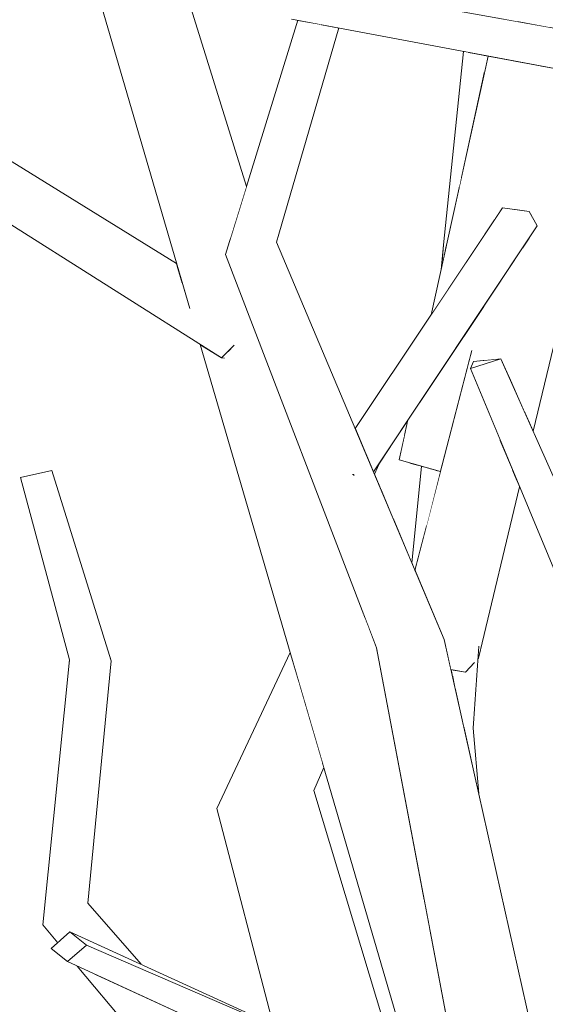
# Model space of a CAD drawing. Extents: x -289599 to -184549, y 66678 to 295474.
# Tile 86 of 256: x -281762 to -281694, y 72094 to 72221. Entities that reach past the tile are written whole.
import ezdxf

# ---------------------------------------------------------------- set-up
doc = ezdxf.new("R2010")
doc.units = 0
doc.header["$MEASUREMENT"] = 0
doc.linetypes.add('Wipeout_Contour', pattern=[1000, 0, -1000])
doc.layers.add('arch drzewa', color=8, linetype='Continuous')
doc.layers.add('arch drzewa_Nr_Pióra__4', color=8, linetype='Continuous', lineweight=9)

msp = doc.modelspace()

# ---------------------------------------------------------------- wipeouts: each hides what was drawn before it
at = {"color": 254, "linetype": 'Wipeout_Contour', "lineweight": 0, "ltscale": 2704852.946531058}
msp.add_wipeout([(-281694.14, 72247.98), (-281697.29, 72220.89), (-281693.23, 72220.16), (-281688.42, 72245.85), (-281691.06, 72246.83), (-281691.28, 72245.85), (-281691.42, 72245.81), (-281692.26, 72247.27)], dxfattribs=at).dxf.layer = 'arch drzewa'
at = {"color": 254, "linetype": 'Wipeout_Contour', "lineweight": 0, "ltscale": 1014328.336965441}
msp.add_wipeout([(-281701.08, 72216.46), (-281701.61, 72216.56), (-281701.59, 72214.14)], dxfattribs=at).dxf.layer = 'arch drzewa'
at = {"color": 254, "linetype": 'Wipeout_Contour', "lineweight": 0, "ltscale": 1014326.825045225}
msp.add_wipeout([(-281706.98, 72189.64), (-281706.47, 72191.98), (-281706.83, 72192.09)], dxfattribs=at).dxf.layer = 'arch drzewa'
at = {"color": 254, "linetype": 'Wipeout_Contour', "lineweight": 0, "ltscale": 1014308.780884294}
msp.add_wipeout([(-281707.81, 72162.99), (-281708.12, 72159.31), (-281707.22, 72162.82)], dxfattribs=at).dxf.layer = 'arch drzewa'
at = {"color": 254, "linetype": 'Wipeout_Contour', "lineweight": 0, "ltscale": 1014271.241917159}
msp.add_wipeout([(-281702.99, 72129.72), (-281704.21, 72129.84), (-281702.29, 72121.28)], dxfattribs=at).dxf.layer = 'arch drzewa'
at = {"color": 254, "linetype": 'Wipeout_Contour', "lineweight": 0, "ltscale": 2028403.039009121}
msp.add_wipeout([(-281682.57, 72104.27), (-281694.79, 72078.39), (-281692.79, 72078.59), (-281692.72, 72078.61), (-281692.56, 72077.89), (-281680.81, 72099.2)], dxfattribs=at).dxf.layer = 'arch drzewa'

# ---------------------------------------------------------------- next in the draw order: wipeouts: each hides what was drawn before it
at = {"color": 254, "linetype": 'Wipeout_Contour', "lineweight": 0, "ltscale": 1014326.19656486}
msp.add_wipeout([(-281694.14, 72247.98), (-281700, 72221.38), (-281697.29, 72220.89)], dxfattribs=at).dxf.layer = 'arch drzewa'
at = {"color": 254, "linetype": 'Wipeout_Contour', "lineweight": 0, "ltscale": 1352440.496903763}
msp.add_wipeout([(-281704.6, 72200.5), (-281701.59, 72214.14), (-281701.61, 72216.56), (-281703.18, 72216.85)], dxfattribs=at).dxf.layer = 'arch drzewa'
at = {"color": 254, "linetype": 'Wipeout_Contour', "lineweight": 0, "ltscale": 1014326.82030126}
msp.add_wipeout([(-281707.15, 72188.88), (-281706.98, 72189.64), (-281706.83, 72192.09)], dxfattribs=at).dxf.layer = 'arch drzewa'
at = {"color": 254, "linetype": 'Wipeout_Contour', "lineweight": 0, "ltscale": 1352413.309826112}
msp.add_wipeout([(-281708.6, 72163.22), (-281709.06, 72155.69), (-281708.12, 72159.31), (-281707.81, 72162.99)], dxfattribs=at).dxf.layer = 'arch drzewa'
at = {"color": 254, "linetype": 'Wipeout_Contour', "lineweight": 0, "ltscale": 1014276.017491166}
msp.add_wipeout([(-281702.76, 72138.57), (-281702.99, 72129.72), (-281702.3, 72140.2)], dxfattribs=at).dxf.layer = 'arch drzewa'
at = {"color": 254, "linetype": 'Wipeout_Contour', "lineweight": 0, "ltscale": 2366490.832006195}
msp.add_wipeout([(-281682.65, 72104.49), (-281700.41, 72072.09), (-281698.47, 72070.59), (-281695.27, 72077.38), (-281696.87, 72077.34), (-281694.79, 72078.39), (-281682.57, 72104.27)], dxfattribs=at).dxf.layer = 'arch drzewa'

# ---------------------------------------------------------------- next in the draw order: wipeouts: each hides what was drawn before it
at = {"color": 254, "linetype": 'Wipeout_Contour', "lineweight": 0, "ltscale": 1352441.495330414}
msp.add_wipeout([(-281703.67, 72216.94), (-281704.85, 72199.34), (-281704.6, 72200.5), (-281703.18, 72216.85)], dxfattribs=at).dxf.layer = 'arch drzewa'
at = {"color": 254, "linetype": 'Wipeout_Contour', "lineweight": 0, "ltscale": 1690518.668589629}
msp.add_wipeout([(-281709.66, 72163.52), (-281710.9, 72151), (-281710.51, 72150.08), (-281709.06, 72155.69), (-281708.6, 72163.22)], dxfattribs=at).dxf.layer = 'arch drzewa'
at = {"color": 254, "linetype": 'Wipeout_Contour', "lineweight": 0, "ltscale": 2366651.083680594}
msp.add_wipeout([(-281705.12, 72137.14), (-281705.29, 72134.66), (-281704.21, 72129.84), (-281702.99, 72129.72), (-281702.76, 72138.57), (-281702.89, 72138.15), (-281703.99, 72136.94)], dxfattribs=at).dxf.layer = 'arch drzewa'
at = {"color": 254, "linetype": 'Wipeout_Contour', "lineweight": 0, "ltscale": 4733000.339741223}
msp.add_wipeout([(-281699.85, 72076.85), (-281701.68, 72073.08), (-281700.41, 72072.09), (-281682.65, 72104.49), (-281683.27, 72106.28), (-281683.45, 72106.31), (-281683.49, 72106.91), (-281684.23, 72109.04), (-281697.59, 72081.5), (-281697.69, 72079.11), (-281697.71, 72079.08), (-281697.7, 72079.04), (-281697.78, 72078.92), (-281698.55, 72077.11)], dxfattribs=at).dxf.layer = 'arch drzewa'

# ---------------------------------------------------------------- next in the draw order: wipeouts: each hides what was drawn before it
at = {"color": 254, "linetype": 'Wipeout_Contour', "lineweight": 0, "ltscale": 1690551.790084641}
msp.add_wipeout([(-281706.83, 72192.09), (-281706.47, 72191.98), (-281704.85, 72199.34), (-281703.67, 72216.94), (-281704.26, 72217.05)], dxfattribs=at).dxf.layer = 'arch drzewa'
at = {"color": 254, "linetype": 'Wipeout_Contour', "lineweight": 0, "ltscale": 1352378.549834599}
msp.add_wipeout([(-281705.59, 72137.22), (-281705.59, 72135.99), (-281705.29, 72134.66), (-281705.12, 72137.14)], dxfattribs=at).dxf.layer = 'arch drzewa'
at = {"color": 254, "linetype": 'Wipeout_Contour', "lineweight": 0, "ltscale": 1352285.202245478}
msp.add_wipeout([(-281684.28, 72109.17), (-281697.69, 72086.29), (-281697.59, 72081.5), (-281684.23, 72109.04)], dxfattribs=at).dxf.layer = 'arch drzewa'

# ---------------------------------------------------------------- next in the draw order: wipeouts: each hides what was drawn before it
at = {"color": 254, "linetype": 'Wipeout_Contour', "lineweight": 0, "ltscale": 1014285.903229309}
msp.add_wipeout([(-281705.59, 72137.22), (-281705.88, 72137.27), (-281705.59, 72135.99)], dxfattribs=at).dxf.layer = 'arch drzewa'

# ---------------------------------------------------------------- next in the draw order: wipeouts: each hides what was drawn before it
at = {"color": 254, "linetype": 'Wipeout_Contour', "lineweight": 0, "ltscale": 1352347.541939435}
msp.add_wipeout([(-281711.38, 72140.77), (-281695.97, 72089.22), (-281695.34, 72090.29), (-281706.75, 72141.17)], dxfattribs=at).dxf.layer = 'arch drzewa'

# ---------------------------------------------------------------- next in the draw order: wipeouts: each hides what was drawn before it
at = {"color": 254, "linetype": 'Wipeout_Contour', "lineweight": 0, "ltscale": 2028474.313584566}
msp.add_wipeout([(-281711.38, 72140.77), (-281697.71, 72079.08), (-281697.69, 72079.11), (-281697.59, 72081.5), (-281697.69, 72086.29), (-281695.97, 72089.22)], dxfattribs=at).dxf.layer = 'arch drzewa'

# ---------------------------------------------------------------- next in the draw order: wipeouts: each hides what was drawn before it
at = {"color": 254, "linetype": 'Wipeout_Contour', "lineweight": 0, "ltscale": 1352354.718050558}
msp.add_wipeout([(-281711.38, 72140.77), (-281715.49, 72140.08), (-281697.78, 72078.92), (-281697.7, 72079.04)], dxfattribs=at).dxf.layer = 'arch drzewa'

# ---------------------------------------------------------------- next in the draw order: wipeouts: each hides what was drawn before it
at = {"color": 254, "linetype": 'Wipeout_Contour', "lineweight": 0, "ltscale": 2028700.696413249}
msp.add_wipeout([(-281728.37, 72192.45), (-281732.44, 72191.56), (-281718.01, 72163.26), (-281717.35, 72164.05), (-281717.9, 72163.05), (-281706.75, 72141.17)], dxfattribs=at).dxf.layer = 'arch drzewa'
at = {"color": 254, "linetype": 'Wipeout_Contour', "lineweight": 0, "ltscale": 2366556.94793057}
msp.add_wipeout([(-281715.49, 72140.08), (-281703.38, 72076.37), (-281698.55, 72077.11), (-281697.78, 72078.92), (-281698.18, 72080.3), (-281698.19, 72080.28), (-281698.19, 72080.33)], dxfattribs=at).dxf.layer = 'arch drzewa'

# ---------------------------------------------------------------- next in the draw order: linework, layer by layer
at = {"layer": 'arch drzewa_Nr_Pióra__4', "linetype": 'Continuous'}
msp.add_line((-281702.29, 72121.28), (-281702.99, 72129.72), dxfattribs=at)

# ---------------------------------------------------------------- next in the draw order: wipeouts: each hides what was drawn before it
at = {"color": 254, "linetype": 'Wipeout_Contour', "lineweight": 0, "ltscale": 1014390.904519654}
msp.add_wipeout([(-281728.37, 72192.45), (-281720.35, 72220.08), (-281722.7, 72220.52)], dxfattribs=at).dxf.layer = 'arch drzewa'
at = {"color": 254, "linetype": 'Wipeout_Contour', "lineweight": 0, "ltscale": 2704900.167630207}
msp.add_wipeout([(-281718.01, 72163.26), (-281732.44, 72191.56), (-281711.38, 72140.77), (-281706.75, 72141.17), (-281717.9, 72163.05), (-281718.42, 72162.41), (-281718.43, 72162.43), (-281718.45, 72162.43)], dxfattribs=at).dxf.layer = 'arch drzewa'
at = {"color": 254, "linetype": 'Wipeout_Contour', "lineweight": 0, "ltscale": 1014278.073410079}
msp.add_wipeout([(-281702.33, 72138.76), (-281697.01, 72160.84), (-281697.39, 72161.76)], dxfattribs=at).dxf.layer = 'arch drzewa'
at = {"color": 254, "linetype": 'Wipeout_Contour', "lineweight": 0, "ltscale": 1352406.771911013}
msp.add_wipeout([(-281723.57, 72121.65), (-281731.16, 72121.93), (-281717.32, 72085.22), (-281711.15, 72080.43)], dxfattribs=at).dxf.layer = 'arch drzewa'

# ---------------------------------------------------------------- next in the draw order: wipeouts: each hides what was drawn before it
at = {"color": 254, "linetype": 'Wipeout_Contour', "lineweight": 0, "ltscale": 1014371.584906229}
msp.add_wipeout([(-281711.38, 72140.77), (-281732.44, 72191.56), (-281734.96, 72190.84)], dxfattribs=at).dxf.layer = 'arch drzewa'
at = {"color": 254, "linetype": 'Wipeout_Contour', "lineweight": 0, "ltscale": 1352407.179757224}
msp.add_wipeout([(-281717.32, 72085.22), (-281731.16, 72121.93), (-281720.75, 72087.83), (-281720.6, 72087.77)], dxfattribs=at).dxf.layer = 'arch drzewa'

# ---------------------------------------------------------------- next in the draw order: wipeouts: each hides what was drawn before it
at = {"color": 254, "linetype": 'Wipeout_Contour', "lineweight": 0, "ltscale": 1352528.566146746}
msp.add_wipeout([(-281732.44, 72191.56), (-281728.37, 72192.45), (-281722.7, 72220.52), (-281723.98, 72220.76)], dxfattribs=at).dxf.layer = 'arch drzewa'
at = {"color": 254, "linetype": 'Wipeout_Contour', "lineweight": 0, "ltscale": 1014343.459098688}
msp.add_wipeout([(-281734.96, 72190.84), (-281715.49, 72140.08), (-281711.38, 72140.77)], dxfattribs=at).dxf.layer = 'arch drzewa'
at = {"color": 254, "linetype": 'Wipeout_Contour', "lineweight": 0, "ltscale": 1690539.171146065}
msp.add_wipeout([(-281731.16, 72121.93), (-281736.11, 72119.36), (-281725.34, 72089.87), (-281723, 72088.8), (-281720.75, 72087.83)], dxfattribs=at).dxf.layer = 'arch drzewa'

# ---------------------------------------------------------------- next in the draw order: wipeouts: each hides what was drawn before it
at = {"color": 254, "linetype": 'Wipeout_Contour', "lineweight": 0, "ltscale": 1014400.745548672}
msp.add_wipeout([(-281732.44, 72191.56), (-281723.98, 72220.76), (-281724.89, 72220.93)], dxfattribs=at).dxf.layer = 'arch drzewa'
at = {"color": 254, "linetype": 'Wipeout_Contour', "lineweight": 0, "ltscale": 1352429.657523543}
msp.add_wipeout([(-281699.22, 72196.88), (-281718.22, 72168.38), (-281716.77, 72164.93), (-281695.79, 72196.41)], dxfattribs=at).dxf.layer = 'arch drzewa'
at = {"color": 254, "linetype": 'Wipeout_Contour', "lineweight": 0, "ltscale": 1352452.574144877}
msp.add_wipeout([(-281718.01, 72163.26), (-281718.45, 72162.43), (-281718.43, 72162.43), (-281717.35, 72164.05)], dxfattribs=at).dxf.layer = 'arch drzewa'
at = {"color": 254, "linetype": 'Wipeout_Contour', "lineweight": 0, "ltscale": 1014319.157397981}
msp.add_wipeout([(-281715.49, 72140.08), (-281717.38, 72145), (-281715.32, 72139.21)], dxfattribs=at).dxf.layer = 'arch drzewa'
at = {"color": 254, "linetype": 'Wipeout_Contour', "lineweight": 0, "ltscale": 1014326.401391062}
msp.add_wipeout([(-281723.57, 72121.65), (-281722.27, 72124.63), (-281722.48, 72125.36)], dxfattribs=at).dxf.layer = 'arch drzewa'
at = {"color": 254, "linetype": 'Wipeout_Contour', "lineweight": 0, "ltscale": 1014330.674691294}
msp.add_wipeout([(-281725.34, 72089.87), (-281736.11, 72119.36), (-281728.8, 72091.45)], dxfattribs=at).dxf.layer = 'arch drzewa'

# ---------------------------------------------------------------- next in the draw order: wipeouts: each hides what was drawn before it
at = {"color": 254, "linetype": 'Wipeout_Contour', "lineweight": 0, "ltscale": 1352538.373989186}
msp.add_wipeout([(-281734.96, 72190.84), (-281732.44, 72191.56), (-281724.89, 72220.93), (-281725.62, 72221.07)], dxfattribs=at).dxf.layer = 'arch drzewa'
at = {"color": 254, "linetype": 'Wipeout_Contour', "lineweight": 0, "ltscale": 1352452.433726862}
msp.add_wipeout([(-281718.43, 72162.43), (-281718.42, 72162.41), (-281717.9, 72163.05), (-281717.35, 72164.05)], dxfattribs=at).dxf.layer = 'arch drzewa'
at = {"color": 254, "linetype": 'Wipeout_Contour', "lineweight": 0, "ltscale": 1352448.351620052}
msp.add_wipeout([(-281731.16, 72121.93), (-281723.57, 72121.65), (-281722.48, 72125.36), (-281725.44, 72135.48)], dxfattribs=at).dxf.layer = 'arch drzewa'

# ---------------------------------------------------------------- next in the draw order: wipeouts: each hides what was drawn before it
at = {"color": 254, "linetype": 'Wipeout_Contour', "lineweight": 0, "ltscale": 1352578.484218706}
msp.add_wipeout([(-281746.76, 72227.9), (-281734.34, 72192.85), (-281732.24, 72199.64), (-281740.4, 72225.81)], dxfattribs=at).dxf.layer = 'arch drzewa'
at = {"color": 254, "linetype": 'Wipeout_Contour', "lineweight": 0, "ltscale": 1690533.039008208}
msp.add_wipeout([(-281716.77, 72164.93), (-281716.72, 72164.81), (-281715.88, 72162.81), (-281694.73, 72194.55), (-281695.79, 72196.41)], dxfattribs=at).dxf.layer = 'arch drzewa'
at = {"color": 254, "linetype": 'Wipeout_Contour', "lineweight": 0, "ltscale": 1014345.089673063}
msp.add_wipeout([(-281731.16, 72121.93), (-281725.44, 72135.48), (-281725.54, 72135.8)], dxfattribs=at).dxf.layer = 'arch drzewa'

# ---------------------------------------------------------------- next in the draw order: wipeouts: each hides what was drawn before it
at = {"color": 254, "linetype": 'Wipeout_Contour', "lineweight": 0, "ltscale": 1352372.053453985}
msp.add_wipeout([(-281695.79, 72169.21), (-281695.27, 72168.05), (-281684.36, 72213.31), (-281686.23, 72213.67)], dxfattribs=at).dxf.layer = 'arch drzewa'
at = {"color": 254, "linetype": 'Wipeout_Contour', "lineweight": 0, "ltscale": 1352423.13308478}
msp.add_wipeout([(-281713.3, 72156.71), (-281710.9, 72151), (-281709.66, 72163.52), (-281711.18, 72163.96)], dxfattribs=at).dxf.layer = 'arch drzewa'
at = {"color": 254, "linetype": 'Wipeout_Contour', "lineweight": 0, "ltscale": 2704741.50592187}
msp.add_wipeout([(-281703.99, 72136.94), (-281702.89, 72138.15), (-281702.76, 72138.57), (-281702.3, 72140.2), (-281702.4, 72138.68), (-281702.33, 72138.76), (-281697.39, 72161.76), (-281697.98, 72163.17)], dxfattribs=at).dxf.layer = 'arch drzewa'
at = {"color": 254, "linetype": 'Wipeout_Contour', "lineweight": 0, "ltscale": 1352467.488084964}
msp.add_wipeout([(-281736.11, 72119.36), (-281731.16, 72121.93), (-281725.54, 72135.8), (-281726.61, 72139.48)], dxfattribs=at).dxf.layer = 'arch drzewa'

# ---------------------------------------------------------------- next in the draw order: wipeouts: each hides what was drawn before it
at = {"color": 254, "linetype": 'Wipeout_Contour', "lineweight": 0, "ltscale": 1352375.835888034}
msp.add_wipeout([(-281696.32, 72170.4), (-281695.79, 72169.21), (-281686.23, 72213.67), (-281686.39, 72213.69)], dxfattribs=at).dxf.layer = 'arch drzewa'
at = {"color": 254, "linetype": 'Wipeout_Contour', "lineweight": 0, "ltscale": 1690540.705412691}
msp.add_wipeout([(-281714.9, 72160.5), (-281713.3, 72156.71), (-281711.18, 72163.96), (-281712.55, 72164.35), (-281711.76, 72167.93)], dxfattribs=at).dxf.layer = 'arch drzewa'
at = {"color": 254, "linetype": 'Wipeout_Contour', "lineweight": 0, "ltscale": 1014283.878174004}
msp.add_wipeout([(-281699.56, 72166.97), (-281703.99, 72136.94), (-281697.98, 72163.17)], dxfattribs=at).dxf.layer = 'arch drzewa'

# ---------------------------------------------------------------- next in the draw order: wipeouts: each hides what was drawn before it
at = {"color": 254, "linetype": 'Wipeout_Contour', "lineweight": 0, "ltscale": 3380973.601950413}
msp.add_wipeout([(-281695.7, 72193.09), (-281698.37, 72175.01), (-281696.32, 72170.4), (-281686.39, 72213.69), (-281689.84, 72214.34), (-281690.73, 72209.67), (-281694.87, 72197.54), (-281695.23, 72196.26), (-281695.33, 72195.6), (-281694.73, 72194.55)], dxfattribs=at).dxf.layer = 'arch drzewa'
at = {"color": 254, "linetype": 'Wipeout_Contour', "lineweight": 0, "ltscale": 1690545.800563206}
msp.add_wipeout([(-281715.22, 72161.25), (-281714.9, 72160.5), (-281711.76, 72167.93), (-281711.42, 72169.5), (-281712.57, 72167.77)], dxfattribs=at).dxf.layer = 'arch drzewa'

# ---------------------------------------------------------------- next in the draw order: wipeouts: each hides what was drawn before it
at = {"color": 254, "linetype": 'Wipeout_Contour', "lineweight": 0, "ltscale": 1352395.775478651}
msp.add_wipeout([(-281692.55, 72214.85), (-281694.87, 72197.54), (-281690.73, 72209.67), (-281689.84, 72214.34)], dxfattribs=at).dxf.layer = 'arch drzewa'
at = {"color": 254, "linetype": 'Wipeout_Contour', "lineweight": 0, "ltscale": 1014296.627881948}
msp.add_wipeout([(-281695.23, 72196.26), (-281695.39, 72195.71), (-281695.33, 72195.6)], dxfattribs=at).dxf.layer = 'arch drzewa'
at = {"color": 254, "linetype": 'Wipeout_Contour', "lineweight": 0, "ltscale": 1352440.059599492}
msp.add_wipeout([(-281714.95, 72164.2), (-281715.75, 72162.51), (-281715.22, 72161.25), (-281712.57, 72167.77)], dxfattribs=at).dxf.layer = 'arch drzewa'

# ---------------------------------------------------------------- next in the draw order: wipeouts: each hides what was drawn before it
at = {"color": 254, "linetype": 'Wipeout_Contour', "lineweight": 0, "ltscale": 2366890.244227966}
msp.add_wipeout([(-281746.76, 72227.9), (-281746.8, 72227.91), (-281709.19, 72106.94), (-281715.32, 72139.21), (-281717.38, 72145), (-281734.96, 72190.84), (-281734.34, 72192.85)], dxfattribs=at).dxf.layer = 'arch drzewa'
at = {"color": 254, "linetype": 'Wipeout_Contour', "lineweight": 0, "ltscale": 2366700.532132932}
msp.add_wipeout([(-281694.17, 72215.16), (-281697.64, 72196.66), (-281695.79, 72196.41), (-281695.39, 72195.71), (-281695.23, 72196.26), (-281694.87, 72197.54), (-281692.55, 72214.85)], dxfattribs=at).dxf.layer = 'arch drzewa'

# ---------------------------------------------------------------- next in the draw order: wipeouts: each hides what was drawn before it
at = {"color": 254, "linetype": 'Wipeout_Contour', "lineweight": 0, "ltscale": 3043192.350692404}
msp.add_wipeout([(-281752.66, 72228.61), (-281736.01, 72181.36), (-281733.94, 72179.03), (-281734.76, 72177.92), (-281734.79, 72177.88), (-281708.47, 72103.19), (-281709.19, 72106.94), (-281746.8, 72227.91), (-281748.98, 72228.63)], dxfattribs=at).dxf.layer = 'arch drzewa'
at = {"color": 254, "linetype": 'Wipeout_Contour', "lineweight": 0, "ltscale": 2028622.063425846}
msp.add_wipeout([(-281700.27, 72195.31), (-281699.22, 72196.88), (-281697.64, 72196.66), (-281694.17, 72215.16), (-281697.88, 72215.85), (-281697.88, 72215.84)], dxfattribs=at).dxf.layer = 'arch drzewa'

# ---------------------------------------------------------------- next in the draw order: linework, layer by layer
at = {"layer": 'arch drzewa_Nr_Pióra__4', "linetype": 'Continuous'}
msp.add_line((-281694.73, 72194.55), (-281695.79, 72196.41), dxfattribs=at)

# ---------------------------------------------------------------- next in the draw order: wipeouts: each hides what was drawn before it
at = {"color": 254, "linetype": 'Wipeout_Contour', "lineweight": 0, "ltscale": 1014436.942205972}
msp.add_wipeout([(-281752.66, 72228.61), (-281739.69, 72184.21), (-281736.01, 72181.36)], dxfattribs=at).dxf.layer = 'arch drzewa'
at = {"color": 254, "linetype": 'Wipeout_Contour', "lineweight": 0, "ltscale": 2366802.857011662}
msp.add_wipeout([(-281738.23, 72179.22), (-281712.67, 72091.79), (-281706.37, 72092.14), (-281708.47, 72103.19), (-281734.79, 72177.88), (-281735.13, 72177.46), (-281735.5, 72177.49)], dxfattribs=at).dxf.layer = 'arch drzewa'
at = {"color": 254, "linetype": 'Wipeout_Contour', "lineweight": 0, "ltscale": 1690668.91116904}
msp.add_wipeout([(-281758.55, 72104.32), (-281756.38, 72102.26), (-281755.05, 72103.42), (-281745.88, 72099.24), (-281752.76, 72107.14)], dxfattribs=at).dxf.layer = 'arch drzewa'

# ---------------------------------------------------------------- next in the draw order: linework, layer by layer
at = {"layer": 'arch drzewa_Nr_Pióra__4', "linetype": 'Continuous'}
for p, q in [((-281715.75, 72162.51), (-281714.95, 72164.2)), ((-281718.43, 72162.43), (-281718.56, 72162.45)), ((-281718.37, 72162.32), (-281718.43, 72162.43)), ((-281736.11, 72119.36), (-281726.61, 72139.48)), ((-281723.57, 72121.65), (-281722.27, 72124.63))]:
    msp.add_line(p, q, dxfattribs=at)

# ---------------------------------------------------------------- next in the draw order: wipeouts: each hides what was drawn before it
at = {"color": 254, "linetype": 'Wipeout_Contour', "lineweight": 0, "ltscale": 1352667.648951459}
msp.add_wipeout([(-281784.85, 72216.58), (-281786.9, 72216.02), (-281741.15, 72189.22), (-281741.29, 72189.69)], dxfattribs=at).dxf.layer = 'arch drzewa'
at = {"color": 254, "linetype": 'Wipeout_Contour', "lineweight": 0, "ltscale": 3719093.636404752}
msp.add_wipeout([(-281703.32, 72177.89), (-281710.51, 72150.08), (-281706.75, 72141.17), (-281705.88, 72137.27), (-281703.99, 72136.94), (-281699.56, 72166.97), (-281702.07, 72172.99), (-281702.1, 72172.88), (-281702.15, 72173.19), (-281703.36, 72176.11), (-281703, 72176.95)], dxfattribs=at).dxf.layer = 'arch drzewa'
at = {"color": 254, "linetype": 'Wipeout_Contour', "lineweight": 0, "ltscale": 1014415.743613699}
msp.add_wipeout([(-281752.76, 72107.14), (-281749.72, 72138.4), (-281755.11, 72138.54)], dxfattribs=at).dxf.layer = 'arch drzewa'
at = {"color": 254, "linetype": 'Wipeout_Contour', "lineweight": 0, "ltscale": 1014411.775582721}
msp.add_wipeout([(-281756.38, 72102.26), (-281758.55, 72104.32), (-281756.63, 72102.03)], dxfattribs=at).dxf.layer = 'arch drzewa'
at = {"color": 254, "linetype": 'Wipeout_Contour', "lineweight": 0, "ltscale": 1014330.440426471}
msp.add_wipeout([(-281740.06, 72092.56), (-281751.88, 72097.99), (-281710.68, 72058.85)], dxfattribs=at).dxf.layer = 'arch drzewa'

# ---------------------------------------------------------------- next in the draw order: linework, layer by layer
at = {"layer": 'arch drzewa_Nr_Pióra__4', "linetype": 'Continuous'}
for p, q in [((-281703.38, 72076.37), (-281715.49, 72140.08)), ((-281702.99, 72129.72), (-281702.29, 72140.3)), ((-281702.33, 72138.76), (-281702.4, 72138.68)), ((-281702.85, 72138.19), (-281703.99, 72136.94)), ((-281703.99, 72136.94), (-281705.88, 72137.27))]:
    msp.add_line(p, q, dxfattribs=at)

# ---------------------------------------------------------------- next in the draw order: wipeouts: each hides what was drawn before it
at = {"color": 254, "linetype": 'Wipeout_Contour', "lineweight": 0, "ltscale": 1014476.436141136}
msp.add_wipeout([(-281786.9, 72216.02), (-281740.89, 72188.32), (-281741.15, 72189.22)], dxfattribs=at).dxf.layer = 'arch drzewa'
at = {"color": 254, "linetype": 'Wipeout_Contour', "lineweight": 0, "ltscale": 1690493.293296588}
msp.add_wipeout([(-281700.81, 72177.25), (-281699.42, 72177.38), (-281698.37, 72175.01), (-281695.7, 72193.09), (-281696.52, 72191.85)], dxfattribs=at).dxf.layer = 'arch drzewa'
at = {"color": 254, "linetype": 'Wipeout_Contour', "lineweight": 0, "ltscale": 1014300.667611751}
msp.add_wipeout([(-281702.1, 72172.88), (-281702.07, 72172.99), (-281702.07, 72173.01)], dxfattribs=at).dxf.layer = 'arch drzewa'
at = {"color": 254, "linetype": 'Wipeout_Contour', "lineweight": 0, "ltscale": 1014416.240769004}
msp.add_wipeout([(-281755.11, 72138.54), (-281758.55, 72104.32), (-281752.76, 72107.14)], dxfattribs=at).dxf.layer = 'arch drzewa'
at = {"color": 254, "linetype": 'Wipeout_Contour', "lineweight": 0, "ltscale": 1014368.280462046}
msp.add_wipeout([(-281755.05, 72103.42), (-281752.93, 72101.72), (-281723, 72088.8)], dxfattribs=at).dxf.layer = 'arch drzewa'

# ---------------------------------------------------------------- next in the draw order: wipeouts: each hides what was drawn before it
at = {"color": 254, "linetype": 'Wipeout_Contour', "lineweight": 0, "ltscale": 1352670.250982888}
msp.add_wipeout([(-281786.9, 72216.02), (-281790.41, 72212.28), (-281740.55, 72187.16), (-281740.89, 72188.32)], dxfattribs=at).dxf.layer = 'arch drzewa'
at = {"color": 254, "linetype": 'Wipeout_Contour', "lineweight": 0, "ltscale": 1352399.765144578}
msp.add_wipeout([(-281701.29, 72177.21), (-281700.81, 72177.25), (-281696.52, 72191.85), (-281699.33, 72187.64)], dxfattribs=at).dxf.layer = 'arch drzewa'
at = {"color": 254, "linetype": 'Wipeout_Contour', "lineweight": 0, "ltscale": 1014300.625149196}
msp.add_wipeout([(-281702.07, 72173.01), (-281702.15, 72173.19), (-281702.1, 72172.88)], dxfattribs=at).dxf.layer = 'arch drzewa'
at = {"color": 254, "linetype": 'Wipeout_Contour', "lineweight": 0, "ltscale": 1014444.959807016}
msp.add_wipeout([(-281749.72, 72138.4), (-281757.39, 72162.95), (-281761.42, 72162.07)], dxfattribs=at).dxf.layer = 'arch drzewa'
at = {"color": 254, "linetype": 'Wipeout_Contour', "lineweight": 0, "ltscale": 1014365.088473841}
msp.add_wipeout([(-281720.6, 72087.77), (-281752.93, 72101.72), (-281755.36, 72099.59)], dxfattribs=at).dxf.layer = 'arch drzewa'

# ---------------------------------------------------------------- next in the draw order: wipeouts: each hides what was drawn before it
at = {"color": 254, "linetype": 'Wipeout_Contour', "lineweight": 0, "ltscale": 2028877.967244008}
msp.add_wipeout([(-281740.55, 72187.16), (-281790.41, 72212.28), (-281735.5, 72177.49), (-281733.94, 72179.03), (-281736.01, 72181.36), (-281739.69, 72184.21)], dxfattribs=at).dxf.layer = 'arch drzewa'
at = {"color": 254, "linetype": 'Wipeout_Contour', "lineweight": 0, "ltscale": 1352404.478639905}
msp.add_wipeout([(-281701.55, 72184.31), (-281702.38, 72177.1), (-281701.29, 72177.21), (-281699.33, 72187.64)], dxfattribs=at).dxf.layer = 'arch drzewa'
at = {"color": 254, "linetype": 'Wipeout_Contour', "lineweight": 0, "ltscale": 1014436.961071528}
msp.add_wipeout([(-281761.42, 72162.07), (-281755.11, 72138.54), (-281749.72, 72138.4)], dxfattribs=at).dxf.layer = 'arch drzewa'
at = {"color": 254, "linetype": 'Wipeout_Contour', "lineweight": 0, "ltscale": 1014333.560655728}
msp.add_wipeout([(-281755.36, 72099.59), (-281723.83, 72085.11), (-281720.6, 72087.77)], dxfattribs=at).dxf.layer = 'arch drzewa'

# ---------------------------------------------------------------- next in the draw order: linework, layer by layer
at = {"layer": 'arch drzewa_Nr_Pióra__4', "linetype": 'Continuous'}
for p, q in [((-281739.59, 72183.87), (-281752.66, 72228.61)), ((-281732.24, 72199.64), (-281740.4, 72225.81)), ((-281741.29, 72189.69), (-281784.85, 72216.58)), ((-281757.39, 72162.95), (-281761.42, 72162.07)), ((-281749.72, 72138.4), (-281757.39, 72162.95)), ((-281755.11, 72138.54), (-281761.42, 72162.07)), ((-281758.55, 72104.32), (-281755.11, 72138.54)), ((-281752.76, 72107.14), (-281749.72, 72138.4)), ((-281711.15, 72080.43), (-281723.57, 72121.65)), ((-281728.8, 72091.45), (-281736.11, 72119.36))]:
    msp.add_line(p, q, dxfattribs=at)

# ---------------------------------------------------------------- next in the draw order: wipeouts: each hides what was drawn before it
at = {"color": 254, "linetype": 'Wipeout_Contour', "lineweight": 0, "ltscale": 2704830.459801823}
msp.add_wipeout([(-281711.42, 72169.5), (-281712.55, 72164.35), (-281707.22, 72162.82), (-281703.32, 72177.89), (-281703, 72176.95), (-281702.96, 72177.05), (-281702.38, 72177.1), (-281701.55, 72184.31)], dxfattribs=at).dxf.layer = 'arch drzewa'
at = {"color": 254, "linetype": 'Wipeout_Contour', "lineweight": 0, "ltscale": 1352532.067949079}
msp.add_wipeout([(-281735.5, 72177.49), (-281735.13, 72177.46), (-281734.76, 72177.92), (-281733.94, 72179.03)], dxfattribs=at).dxf.layer = 'arch drzewa'
at = {"color": 254, "linetype": 'Wipeout_Contour', "lineweight": 0, "ltscale": 1352539.676501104}
msp.add_wipeout([(-281755.36, 72099.59), (-281752.93, 72101.72), (-281755.05, 72103.42), (-281757.48, 72101.29)], dxfattribs=at).dxf.layer = 'arch drzewa'

# ---------------------------------------------------------------- next in the draw order: linework, layer by layer
at = {"layer": 'arch drzewa_Nr_Pióra__4', "linetype": 'Continuous'}
for p, q in [((-281735.5, 72177.49), (-281790.41, 72212.28)), ((-281715.49, 72140.08), (-281734.96, 72190.84)), ((-281712.67, 72091.79), (-281738.23, 72179.22)), ((-281733.84, 72179.14), (-281735.5, 72177.49)), ((-281735.5, 72177.49), (-281735.1, 72177.46)), ((-281712.55, 72164.35), (-281711.42, 72169.5)), ((-281707.22, 72162.82), (-281712.55, 72164.35)), ((-281710.9, 72151), (-281709.66, 72163.52)), ((-281745.88, 72099.24), (-281752.76, 72107.14)), ((-281756.63, 72102.03), (-281758.55, 72104.32)), ((-281757.48, 72101.29), (-281755.05, 72103.42)), ((-281755.05, 72103.42), (-281752.93, 72101.72)), ((-281723, 72088.8), (-281755.05, 72103.42)), ((-281755.36, 72099.59), (-281757.48, 72101.29)), ((-281752.93, 72101.72), (-281755.36, 72099.59)), ((-281720.6, 72087.77), (-281752.93, 72101.72)), ((-281723.83, 72085.11), (-281755.36, 72099.59)), ((-281717.42, 72055.14), (-281754.11, 72099.01))]:
    msp.add_line(p, q, dxfattribs=at)

# ---------------------------------------------------------------- next in the draw order: wipeouts: each hides what was drawn before it
at = {"color": 254, "linetype": 'Wipeout_Contour', "lineweight": 0, "ltscale": 1352428.367683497}
msp.add_wipeout([(-281701.08, 72216.46), (-281708.43, 72183.06), (-281700.27, 72195.31), (-281697.88, 72215.85)], dxfattribs=at).dxf.layer = 'arch drzewa'
at = {"color": 254, "linetype": 'Wipeout_Contour', "lineweight": 0, "ltscale": 1014276.545511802}
msp.add_wipeout([(-281684.42, 72143.64), (-281699.42, 72177.38), (-281703.36, 72176.11)], dxfattribs=at).dxf.layer = 'arch drzewa'

# ---------------------------------------------------------------- next in the draw order: linework, layer by layer
at = {"layer": 'arch drzewa_Nr_Pióra__4', "linetype": 'Continuous'}
for p, q in [((-281695.79, 72196.41), (-281699.22, 72196.88)), ((-281706.75, 72141.17), (-281728.37, 72192.45)), ((-281707.15, 72188.88), (-281706.83, 72192.09))]:
    msp.add_line(p, q, dxfattribs=at)

# ---------------------------------------------------------------- next in the draw order: wipeouts: each hides what was drawn before it
at = {"color": 254, "linetype": 'Wipeout_Contour', "lineweight": 0, "ltscale": 1690617.137113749}
msp.add_wipeout([(-281725.86, 72224.92), (-281673.3, 72216.58), (-281723.06, 72225.52), (-281724.24, 72225.32), (-281723.7, 72224.98)], dxfattribs=at).dxf.layer = 'arch drzewa'
at = {"color": 254, "linetype": 'Wipeout_Contour', "lineweight": 0, "ltscale": 1014257.995902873}
msp.add_wipeout([(-281703.36, 72176.11), (-281688.78, 72141.1), (-281684.42, 72143.64)], dxfattribs=at).dxf.layer = 'arch drzewa'

# ---------------------------------------------------------------- next in the draw order: linework, layer by layer
at = {"layer": 'arch drzewa_Nr_Pióra__4', "linetype": 'Continuous'}
for p, q in [((-281702.33, 72138.76), (-281697.01, 72160.84)), ((-281695.34, 72090.29), (-281706.75, 72141.17))]:
    msp.add_line(p, q, dxfattribs=at)

# ---------------------------------------------------------------- next in the draw order: wipeouts: each hides what was drawn before it
at = {"color": 254, "linetype": 'Wipeout_Contour', "lineweight": 0, "ltscale": 1014302.864176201}
msp.add_wipeout([(-281726.18, 72224.97), (-281675.36, 72216.02), (-281673.3, 72216.58)], dxfattribs=at).dxf.layer = 'arch drzewa'
at = {"color": 254, "linetype": 'Wipeout_Contour', "lineweight": 0, "ltscale": 1014302.278533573}
msp.add_wipeout([(-281703.36, 72176.11), (-281699.42, 72177.38), (-281702.96, 72177.05)], dxfattribs=at).dxf.layer = 'arch drzewa'

# ---------------------------------------------------------------- next in the draw order: linework, layer by layer
at = {"layer": 'arch drzewa_Nr_Pióra__4', "linetype": 'Continuous'}
for p, q in [((-281718.22, 72168.38), (-281699.22, 72196.88)), ((-281715.88, 72162.81), (-281694.73, 72194.55)), ((-281710.51, 72150.08), (-281703.18, 72178.44)), ((-281699.42, 72177.38), (-281703.36, 72176.11)), ((-281703.36, 72176.11), (-281702.96, 72177.05)), ((-281702.96, 72177.05), (-281699.42, 72177.38)), ((-281684.42, 72143.64), (-281699.42, 72177.38)), ((-281688.78, 72141.1), (-281703.36, 72176.11))]:
    msp.add_line(p, q, dxfattribs=at)

# ---------------------------------------------------------------- next in the draw order: wipeouts: each hides what was drawn before it
at = {"color": 254, "linetype": 'Wipeout_Contour', "lineweight": 0, "ltscale": 1690623.713726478}
msp.add_wipeout([(-281726.47, 72221.23), (-281675.36, 72216.02), (-281725.9, 72224.92), (-281725.58, 72222.33), (-281726.36, 72222.68)], dxfattribs=at).dxf.layer = 'arch drzewa'

# ---------------------------------------------------------------- next in the draw order: wipeouts: each hides what was drawn before it
at = {"color": 254, "linetype": 'Wipeout_Contour', "lineweight": 0, "ltscale": 1014306.706356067}
msp.add_wipeout([(-281726.47, 72221.23), (-281678.86, 72212.28), (-281675.36, 72216.02)], dxfattribs=at).dxf.layer = 'arch drzewa'

# ---------------------------------------------------------------- next in the draw order: linework, layer by layer
at = {"layer": 'arch drzewa_Nr_Pióra__4', "linetype": 'Continuous'}
for p, q in [((-281673.3, 72216.58), (-281723.06, 72225.52)), ((-281734.96, 72190.84), (-281725.62, 72221.07)), ((-281728.37, 72192.45), (-281720.35, 72220.08)), ((-281678.86, 72212.28), (-281726.47, 72221.23)), ((-281708.43, 72183.06), (-281701.08, 72216.46)), ((-281706.83, 72192.09), (-281704.26, 72217.05)), ((-281695.27, 72168.05), (-281684.36, 72213.31))]:
    msp.add_line(p, q, dxfattribs=at)

doc.saveas('drawing.dxf')
